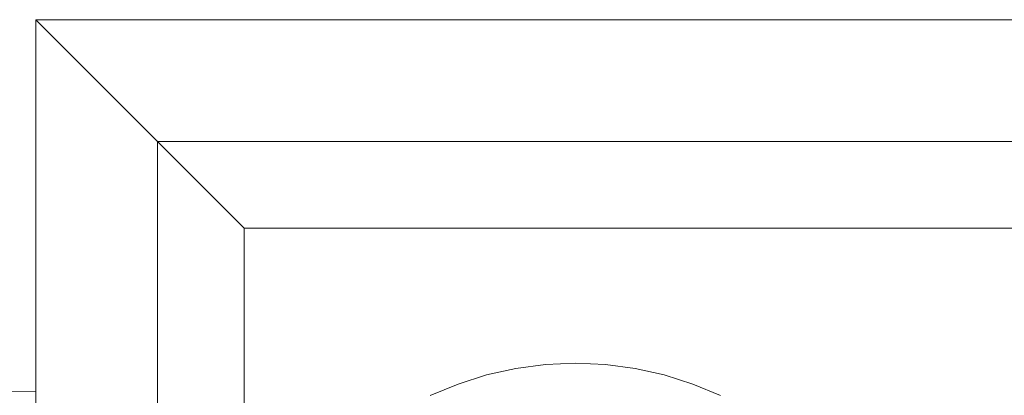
# Model space of a CAD drawing. Header units: millimetres. Extents: x 1865 to 2161, y 1201 to 1385.
# Tile 21 of 40: x 1900 to 1940, y 1370 to 1385. Entities that reach past the tile are written whole.
import ezdxf

# ---------------------------------------------------------------- set-up
doc = ezdxf.new("R2010")
doc.units = ezdxf.units.MM
doc.header["$LTSCALE"] = 25.4
doc.layers.add('Lighting-Moving Light', color=7, linetype='Continuous', lineweight=5)

# ---------------------------------------------------------------- blocks, each defined once
blk = doc.blocks.new('Group-1')
at = {"layer": 'Lighting-Moving Light', "color": 7, "linetype": 'Continuous', "lineweight": 5, "transparency": 33554687}
for points in [[(-112, -92, -21.465), (-107.035, -87.035, -16.5), (-107.035, 87.035, -16.5), (-112, 92, -21.465)], [(112, 92, -21.465), (-112, 92, -21.465), (-107.035, 87.035, -16.5), (107.035, 87.035, -16.5)], [(-112, 92, -99.966), (112, 92, -99.966), (103.5, 83.5, -108.466), (-103.5, 83.5, -108.466)], [(-107.035, -87.035, -16.5), (107.035, -87.035, -16.5), (107.035, 87.035, -16.5), (-107.035, 87.035, -16.5)], [(103.5, -83.5, -108.466), (-103.5, -83.5, -108.466), (-103.5, 83.5, -108.466), (103.5, 83.5, -108.466)], [(-112, 76.845, -47.544), (-112, 76.845, -77.387), (-116.522, 76.805, -77.387), (-116.522, 76.805, -47.544)]]:
    blk.add_3dface(points, dxfattribs=at)
for points, invisible_edges in [([(112, 92, -99.965), (112, 92, -99.966), (-112, 92, -99.966), (-112, 92, -99.965)], 8), ([(-112, 92, -21.465), (112, 92, -21.465), (112, 92, -99.965)], 8), ([(-112, 92, -99.965), (-112, 92, -21.465), (112, 92, -99.965)], 10), ([(-112, -92, -99.966), (-112, 92, -99.965), (-112, 92, -99.966)], 9), ([(-112, 92, -99.966), (-103.5, 83.5, -108.466), (-103.5, -83.5, -108.466), (-112, -92, -99.966)], 8), ([(-112, -92, -99.966), (-112, -92, -99.965), (-112, 92, -99.965)], 8), ([(-112, 92, -21.465), (-112, 76.845, -47.544), (-112, 49.211, -47.544)], 9), ([(-112, 49.211, -47.544), (-112, -49.211, -47.544), (-112, 92, -21.465)], 11), ([(-112, 49.211, -77.387), (-112, 76.845, -77.387), (-112, 92, -99.965), (-112, -92, -99.965)], 10), ([(-112, -92, -21.465), (-112, 92, -21.465), (-112, -49.211, -47.544), (-112, -76.845, -47.544)], 10), ([(-112, 76.845, -77.387), (-112, 76.845, -47.544), (-112, 92, -21.465), (-112, 92, -99.965)], 10), ([(-93.623, 77.523, -16.465), (-92.431, 77.787, -16.465), (-91.22, 77.947, -16.465), (-90, 64, -16.465)], 12), ([(-91.22, 77.947, -16.465), (-92.431, 77.787, -16.465), (-92.002, 75.353, -1.637), (-91.005, 75.485, -1.637)], 10), ([(-90, 78, -16.465), (-91.22, 77.947, -16.465), (-91.005, 75.485, -1.637), (-90, 75.529, -1.637)], 10), ([(-91.22, 77.947, -16.465), (-90, 78, -16.465), (-88.78, 77.947, -16.465), (-90, 64, -16.465)], 12), ([(-88.78, 77.947, -16.465), (-90, 78, -16.465), (-90, 75.529, -1.637), (-88.995, 75.485, -1.637)], 10), ([(-88.78, 77.947, -16.465), (-87.569, 77.787, -16.465), (-86.377, 77.523, -16.465), (-90, 64, -16.465)], 12), ([(-87.569, 77.787, -16.465), (-88.78, 77.947, -16.465), (-88.995, 75.485, -1.637), (-87.998, 75.353, -1.637)], 10), ([(-95.917, 76.688, -16.465), (-94.788, 77.156, -16.465), (-93.623, 77.523, -16.465), (-90, 64, -16.465)], 12), ([(-93.623, 77.523, -16.465), (-94.788, 77.156, -16.465), (-93.943, 74.833, -1.637), (-92.984, 75.136, -1.637)], 10), ([(-92.431, 77.787, -16.465), (-93.623, 77.523, -16.465), (-92.984, 75.136, -1.637), (-92.002, 75.353, -1.637)], 10), ([(-86.377, 77.523, -16.465), (-85.212, 77.156, -16.465), (-84.083, 76.688, -16.465), (-90, 64, -16.465)], 12), ([(-86.377, 77.523, -16.465), (-87.569, 77.787, -16.465), (-87.998, 75.353, -1.637), (-87.016, 75.136, -1.637)], 10), ([(-85.212, 77.156, -16.465), (-86.377, 77.523, -16.465), (-87.016, 75.136, -1.637), (-86.057, 74.833, -1.637)], 10), ([(-94.788, 77.156, -16.465), (-95.917, 76.688, -16.465), (-94.872, 74.448, -1.637), (-93.943, 74.833, -1.637)], 10), ([(-84.083, 76.688, -16.465), (-85.212, 77.156, -16.465), (-86.057, 74.833, -1.637), (-85.128, 74.448, -1.637)], 10), ([(-116.522, 76.805, -77.387), (-112, 76.845, -77.387), (-112, 49.211, -77.387), (-118.833, 49.092, -77.387)], 8), ([(-118.833, 49.092, -47.544), (-112, 49.211, -47.544), (-112, 76.845, -47.544), (-116.522, 76.805, -47.544)], 8)]:
    blk.add_3dface(points, dxfattribs=dict(at, invisible_edges=invisible_edges))
at = {"layer": 'Lighting-Moving Light', "color": 0, "flags": 1}
for tag in ['Yoke', '3D_Symbol_Name', 'Weight', 'Weight', 'Wattage', 'Candlepower', 'Body', 'Model_Name', 'Beam_Angle', 'Field_Angle', 'Remarks', 'Beam_Angle_2', 'Field_Angle_2', 'Num_Channels', 'Frame_Size', 'Device_Type', 'FixtureID', 'Frame_Size', 'Base', 'Lens', 'Inst_Type', 'Lamp']:
    blk.add_attdef(tag, (-144.25, -164.904), '', height=0.18, dxfattribs=at)

msp = doc.modelspace()

# ---------------------------------------------------------------- block references
at = {"layer": 'Lighting-Moving Light', "color": 7, "transparency": 33554687}
msp.add_blockref('Group-1', (2012.623, 1292.88), dxfattribs=at)

doc.saveas('drawing.dxf')
